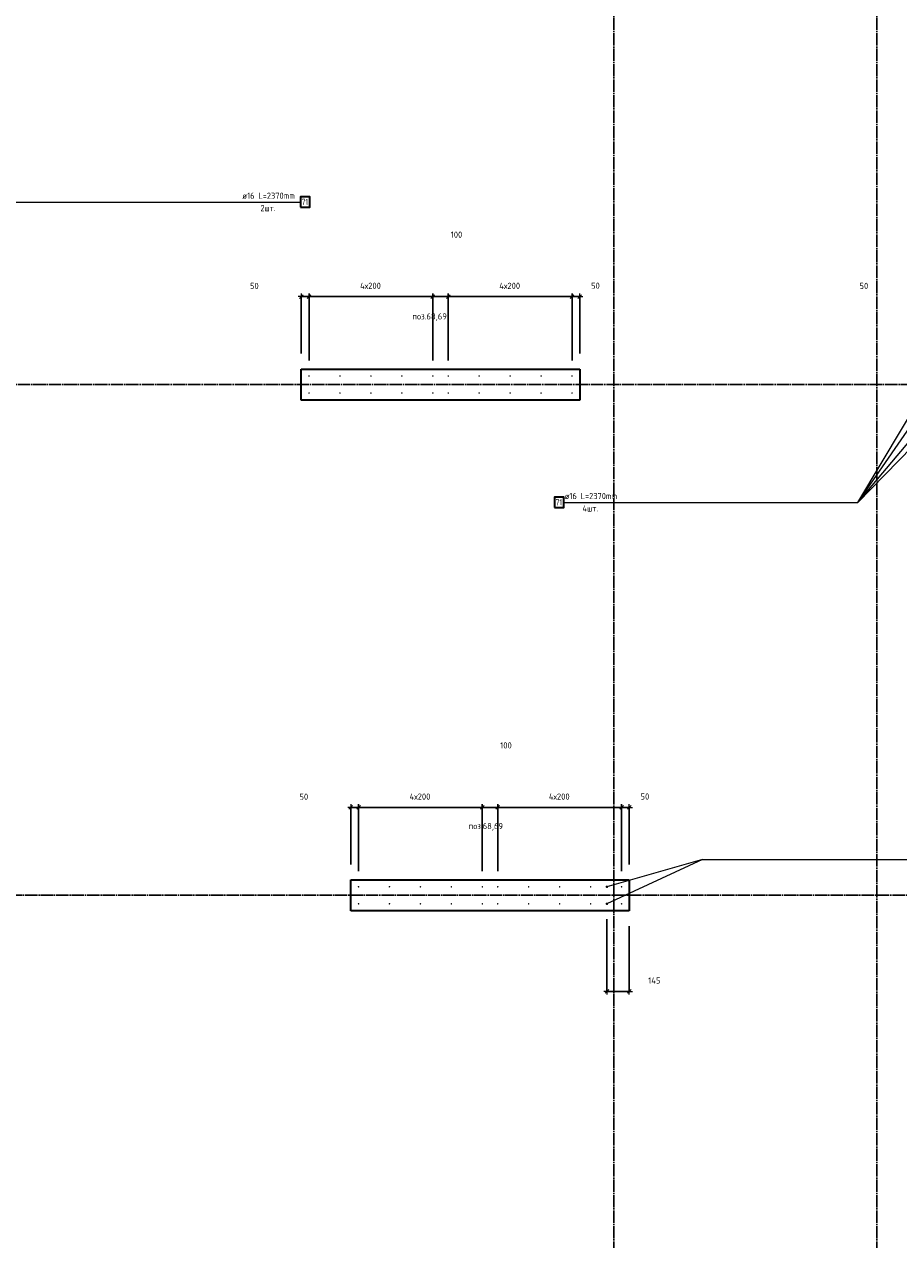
# Model space of a CAD drawing. Header units: millimetres. Extents: x -1001 to 124100, y -72947 to 40304.
# Tile 36 of 104: x 82890 to 88541, y -50425 to -42573. Entities that reach past the tile are written whole.
import ezdxf

# ---------------------------------------------------------------- set-up
doc = ezdxf.new("R2010")
doc.units = ezdxf.units.MM
doc.header["$PDMODE"] = 65
doc.linetypes.add('______11', pattern=[100, 80, -10, 0, -10])
doc.linetypes.add('______5', pattern=[220, 160, -20, 20, -20])
for name, color, linetype, lineweight in [('Standard', 7, 'Continuous', 25), ('Арм.стержн. Выпуски', 180, 'Continuous', 35), ('Размерная линия_ общее_1', 7, 'Continuous', 13)]:
    doc.layers.add(name, color=color, linetype=linetype, lineweight=lineweight)
doc.layers.add('Осевая линия_ общее', color=7, linetype='______5', lineweight=13, true_color=0xa0a0a0)
doc.styles.add('ISOCPEUR', font='ISOCPEUR')
doc.dimstyles.new('DIMSTYLE_11', dxfattribs={"dimtxt": 40, "dimasz": 40, "dimexe": 0, "dimexo": 0, "dimgap": 20, "dimtad": 2, "dimdec": 0, "dimrnd": 5, "dimzin": 12, "dimdsep": 46, "dimtxsty": 'ISOCPEUR', "dimblk1": 'ALL_ML_STRICH', "dimblk2": 'ALL_ML_STRICH', "dimsah": 1, "dimcen": 0, "dimclrd": 7, "dimclre": 256, "dimclrt": 7, "dimadec": 0, "dimazin": 0, "dimtfac": 1, "dimtdec": 0, "dimtix": 1, "dimtmove": 2, "dimatfit": 3, "dimfxl": 0, "dimtvp": 1.2, "dimtzin": 0, "dimlwd": 0, "dimlwe": -3, "dimarcsym": 0})
doc.dimstyles.new('DIMSTYLE_9', dxfattribs={"dimtxt": 40, "dimasz": 40, "dimexe": 0, "dimexo": 0, "dimgap": 20, "dimtad": 2, "dimdec": 0, "dimrnd": 5, "dimzin": 12, "dimdsep": 46, "dimtxsty": 'ISOCPEUR', "dimblk1": 'ALL_ML_STRICH', "dimblk2": 'ALL_ML_STRICH', "dimsah": 1, "dimcen": 0, "dimclrd": 7, "dimclre": 256, "dimclrt": 7, "dimadec": 0, "dimazin": 0, "dimtfac": 1, "dimtdec": 0, "dimtix": 1, "dimtmove": 2, "dimatfit": 3, "dimfxl": 0, "dimtzin": 0, "dimlwd": 0, "dimlwe": -3, "dimarcsym": 0})

# ---------------------------------------------------------------- blocks, each defined once
blk = doc.blocks.new('ALL_ML_STRICH')
at = {"color": 0, "linetype": 'ByBlock', "lineweight": -2}
for p, q in [((-1, 0), (0.5, 0)), ((-0.3, -0.3), (0.3, 0.3)), ((0, -0.5), (0, 0.5))]:
    blk.add_line(p, q, dxfattribs=at)
blk = doc.blocks.new('*D131')
at = {"layer": 'DEFPOINTS', "color": 7, "linetype": 'Continuous', "lineweight": 13, "transparency": 33554687}
for p in [(86655, -48255), (86800, -48300), (86655, -48821)]:
    blk.add_point(p, dxfattribs=at)
at = {"layer": 'Размерная линия_ общее_1', "color": 253, "linetype": 'Continuous', "lineweight": -2, "true_color": 0xa0a0a0, "transparency": 33554687}
for p, q in [((86655, -48355), (86655, -48821)), ((86800, -48400), (86800, -48821))]:
    blk.add_line(p, q, dxfattribs=at)
at = {"layer": 'Размерная линия_ общее_1', "color": 7, "linetype": 'Continuous', "lineweight": -2, "transparency": 33554687}
blk.add_line((86655, -48821), (86800, -48821), dxfattribs=at)
at = {"layer": 'Размерная линия_ общее_1', "color": 7, "linetype": 'Continuous', "lineweight": 13, "transparency": 33554687, "xscale": 40, "yscale": 40, "zscale": 40, "rotation": 180}
blk.add_blockref('ALL_ML_STRICH', (86655, -48821), dxfattribs=at)
at = {"layer": 'Размерная линия_ общее_1', "color": 7, "linetype": 'Continuous', "lineweight": 13, "transparency": 33554687, "xscale": 40, "yscale": 40, "zscale": 40}
blk.add_blockref('ALL_ML_STRICH', (86800, -48821), dxfattribs=at)
at = {"layer": 'Размерная линия_ общее_1', "color": 7, "linetype": 'Continuous', "lineweight": 13, "transparency": 33554687, "insert": (86961.9, -48750.4), "char_height": 40, "width": 120, "attachment_point": 5, "style": 'ISOCPEUR'}
blk.add_mtext('\\A1;{145}', dxfattribs=at)
blk = doc.blocks.new('*D410')
at = {"layer": 'DEFPOINTS', "color": 7, "linetype": 'Continuous', "lineweight": 13, "transparency": 33554687}
for p in [(84680, -44332.1), (84680, -44800), (84730, -44845)]:
    blk.add_point(p, dxfattribs=at)
at = {"layer": 'Размерная линия_ общее_1', "color": 253, "linetype": 'Continuous', "lineweight": -2, "true_color": 0xa0a0a0, "transparency": 33554687}
for p, q in [((84680, -44700), (84680, -44332.1)), ((84730, -44745), (84730, -44332.1))]:
    blk.add_line(p, q, dxfattribs=at)
at = {"layer": 'Размерная линия_ общее_1', "color": 7, "linetype": 'Continuous', "lineweight": -2, "transparency": 33554687}
blk.add_line((84680, -44332.1), (84730, -44332.1), dxfattribs=at)
at = {"layer": 'Размерная линия_ общее_1', "color": 7, "linetype": 'Continuous', "lineweight": 13, "transparency": 33554687, "xscale": 40, "yscale": 40, "zscale": 40, "rotation": 180}
blk.add_blockref('ALL_ML_STRICH', (84680, -44332.1), dxfattribs=at)
at = {"layer": 'Размерная линия_ общее_1', "color": 7, "linetype": 'Continuous', "lineweight": 13, "transparency": 33554687, "xscale": 40, "yscale": 40, "zscale": 40}
blk.add_blockref('ALL_ML_STRICH', (84730, -44332.1), dxfattribs=at)
at = {"layer": 'Размерная линия_ общее_1', "color": 7, "linetype": 'Continuous', "lineweight": 13, "transparency": 33554687, "insert": (84376.4, -44262.8), "char_height": 40, "width": 80, "attachment_point": 5, "style": 'ISOCPEUR'}
blk.add_mtext('\\A1;{50}', dxfattribs=at)
blk = doc.blocks.new('*D411')
at = {"layer": 'DEFPOINTS', "color": 7, "linetype": 'Continuous', "lineweight": 13, "transparency": 33554687}
for p in [(84730, -44332.1), (84730, -44845), (85530, -44845)]:
    blk.add_point(p, dxfattribs=at)
at = {"layer": 'Размерная линия_ общее_1', "color": 253, "linetype": 'Continuous', "lineweight": -2, "true_color": 0xa0a0a0, "transparency": 33554687}
for p, q in [((84730, -44745), (84730, -44332.1)), ((85530, -44745), (85530, -44332.1))]:
    blk.add_line(p, q, dxfattribs=at)
at = {"layer": 'Размерная линия_ общее_1', "color": 7, "linetype": 'Continuous', "lineweight": -2, "transparency": 33554687}
blk.add_line((84730, -44332.1), (85530, -44332.1), dxfattribs=at)
at = {"layer": 'Размерная линия_ общее_1', "color": 7, "linetype": 'Continuous', "lineweight": 13, "transparency": 33554687, "xscale": 40, "yscale": 40, "zscale": 40, "rotation": 180}
blk.add_blockref('ALL_ML_STRICH', (84730, -44332.1), dxfattribs=at)
at = {"layer": 'Размерная линия_ общее_1', "color": 7, "linetype": 'Continuous', "lineweight": 13, "transparency": 33554687, "xscale": 40, "yscale": 40, "zscale": 40}
blk.add_blockref('ALL_ML_STRICH', (85530, -44332.1), dxfattribs=at)
at = {"layer": 'Размерная линия_ общее_1', "color": 7, "linetype": 'Continuous', "lineweight": 13, "transparency": 33554687, "insert": (85060, -44242.1), "char_height": 40, "width": 2, "attachment_point": 1, "line_spacing_factor": 0.60241, "style": 'ISOCPEUR'}
blk.add_mtext('4х200', dxfattribs=at)
blk = doc.blocks.new('*D412')
at = {"layer": 'DEFPOINTS', "color": 7, "linetype": 'Continuous', "lineweight": 13, "transparency": 33554687}
for p in [(85530, -44332.1), (85530, -44845), (85630, -44845)]:
    blk.add_point(p, dxfattribs=at)
at = {"layer": 'Размерная линия_ общее_1', "color": 253, "linetype": 'Continuous', "lineweight": -2, "true_color": 0xa0a0a0, "transparency": 33554687}
for p, q in [((85530, -44745), (85530, -44332.1)), ((85630, -44745), (85630, -44332.1))]:
    blk.add_line(p, q, dxfattribs=at)
at = {"layer": 'Размерная линия_ общее_1', "color": 7, "linetype": 'Continuous', "lineweight": -2, "transparency": 33554687}
blk.add_line((85530, -44332.1), (85630, -44332.1), dxfattribs=at)
at = {"layer": 'Размерная линия_ общее_1', "color": 7, "linetype": 'Continuous', "lineweight": 13, "transparency": 33554687, "xscale": 40, "yscale": 40, "zscale": 40, "rotation": 180}
blk.add_blockref('ALL_ML_STRICH', (85530, -44332.1), dxfattribs=at)
at = {"layer": 'Размерная линия_ общее_1', "color": 7, "linetype": 'Continuous', "lineweight": 13, "transparency": 33554687, "xscale": 40, "yscale": 40, "zscale": 40}
blk.add_blockref('ALL_ML_STRICH', (85630, -44332.1), dxfattribs=at)
at = {"layer": 'Размерная линия_ общее_1', "color": 7, "linetype": 'Continuous', "lineweight": 13, "transparency": 33554687, "insert": (85683.1, -43931.5), "char_height": 40, "width": 120, "attachment_point": 5, "style": 'ISOCPEUR'}
blk.add_mtext('\\A1;{100}', dxfattribs=at)
blk = doc.blocks.new('*D413')
at = {"layer": 'DEFPOINTS', "color": 7, "linetype": 'Continuous', "lineweight": 13, "transparency": 33554687}
for p in [(85630, -44332.1), (85630, -44845), (86430, -44845)]:
    blk.add_point(p, dxfattribs=at)
at = {"layer": 'Размерная линия_ общее_1', "color": 253, "linetype": 'Continuous', "lineweight": -2, "true_color": 0xa0a0a0, "transparency": 33554687}
for p, q in [((85630, -44745), (85630, -44332.1)), ((86430, -44745), (86430, -44332.1))]:
    blk.add_line(p, q, dxfattribs=at)
at = {"layer": 'Размерная линия_ общее_1', "color": 7, "linetype": 'Continuous', "lineweight": -2, "transparency": 33554687}
blk.add_line((85630, -44332.1), (86430, -44332.1), dxfattribs=at)
at = {"layer": 'Размерная линия_ общее_1', "color": 7, "linetype": 'Continuous', "lineweight": 13, "transparency": 33554687, "xscale": 40, "yscale": 40, "zscale": 40, "rotation": 180}
blk.add_blockref('ALL_ML_STRICH', (85630, -44332.1), dxfattribs=at)
at = {"layer": 'Размерная линия_ общее_1', "color": 7, "linetype": 'Continuous', "lineweight": 13, "transparency": 33554687, "xscale": 40, "yscale": 40, "zscale": 40}
blk.add_blockref('ALL_ML_STRICH', (86430, -44332.1), dxfattribs=at)
at = {"layer": 'Размерная линия_ общее_1', "color": 7, "linetype": 'Continuous', "lineweight": 13, "transparency": 33554687, "insert": (85960, -44242.1), "char_height": 40, "width": 2, "attachment_point": 1, "line_spacing_factor": 0.60241, "style": 'ISOCPEUR'}
blk.add_mtext('4х200', dxfattribs=at)
blk = doc.blocks.new('*D414')
at = {"layer": 'DEFPOINTS', "color": 7, "linetype": 'Continuous', "lineweight": 13, "transparency": 33554687}
for p in [(86430, -44332.1), (86480, -44800), (86430, -44845)]:
    blk.add_point(p, dxfattribs=at)
at = {"layer": 'Размерная линия_ общее_1', "color": 253, "linetype": 'Continuous', "lineweight": -2, "true_color": 0xa0a0a0, "transparency": 33554687}
for p, q in [((86430, -44745), (86430, -44332.1)), ((86480, -44700), (86480, -44332.1))]:
    blk.add_line(p, q, dxfattribs=at)
at = {"layer": 'Размерная линия_ общее_1', "color": 7, "linetype": 'Continuous', "lineweight": -2, "transparency": 33554687}
blk.add_line((86430, -44332.1), (86480, -44332.1), dxfattribs=at)
at = {"layer": 'Размерная линия_ общее_1', "color": 7, "linetype": 'Continuous', "lineweight": 13, "transparency": 33554687, "xscale": 40, "yscale": 40, "zscale": 40, "rotation": 180}
blk.add_blockref('ALL_ML_STRICH', (86430, -44332.1), dxfattribs=at)
at = {"layer": 'Размерная линия_ общее_1', "color": 7, "linetype": 'Continuous', "lineweight": 13, "transparency": 33554687, "xscale": 40, "yscale": 40, "zscale": 40}
blk.add_blockref('ALL_ML_STRICH', (86480, -44332.1), dxfattribs=at)
at = {"layer": 'Размерная линия_ общее_1', "color": 7, "linetype": 'Continuous', "lineweight": 13, "transparency": 33554687, "insert": (86581, -44261.6), "char_height": 40, "width": 80, "attachment_point": 5, "style": 'ISOCPEUR'}
blk.add_mtext('\\A1;{50}', dxfattribs=at)
blk = doc.blocks.new('*D415')
at = {"layer": 'DEFPOINTS', "color": 7, "linetype": 'Continuous', "lineweight": 13, "transparency": 33554687}
for p in [(88620, -44332.1), (88620, -44800), (88670, -44845)]:
    blk.add_point(p, dxfattribs=at)
at = {"layer": 'Размерная линия_ общее_1', "color": 253, "linetype": 'Continuous', "lineweight": -2, "true_color": 0xa0a0a0, "transparency": 33554687}
for p, q in [((88620, -44700), (88620, -44332.1)), ((88670, -44745), (88670, -44332.1))]:
    blk.add_line(p, q, dxfattribs=at)
at = {"layer": 'Размерная линия_ общее_1', "color": 7, "linetype": 'Continuous', "lineweight": -2, "transparency": 33554687}
blk.add_line((88620, -44332.1), (88670, -44332.1), dxfattribs=at)
at = {"layer": 'Размерная линия_ общее_1', "color": 7, "linetype": 'Continuous', "lineweight": 13, "transparency": 33554687, "xscale": 40, "yscale": 40, "zscale": 40, "rotation": 180}
blk.add_blockref('ALL_ML_STRICH', (88620, -44332.1), dxfattribs=at)
at = {"layer": 'Размерная линия_ общее_1', "color": 7, "linetype": 'Continuous', "lineweight": 13, "transparency": 33554687, "xscale": 40, "yscale": 40, "zscale": 40}
blk.add_blockref('ALL_ML_STRICH', (88670, -44332.1), dxfattribs=at)
at = {"layer": 'Размерная линия_ общее_1', "color": 7, "linetype": 'Continuous', "lineweight": 13, "transparency": 33554687, "insert": (88316.4, -44262.8), "char_height": 40, "width": 80, "attachment_point": 5, "style": 'ISOCPEUR'}
blk.add_mtext('\\A1;{50}', dxfattribs=at)
blk = doc.blocks.new('*D420')
at = {"layer": 'DEFPOINTS', "color": 7, "linetype": 'Continuous', "lineweight": 13, "transparency": 33554687}
for p in [(85000, -47632.1), (85000, -48100), (85050, -48145)]:
    blk.add_point(p, dxfattribs=at)
at = {"layer": 'Размерная линия_ общее_1', "color": 253, "linetype": 'Continuous', "lineweight": -2, "true_color": 0xa0a0a0, "transparency": 33554687}
for p, q in [((85000, -48000), (85000, -47632.1)), ((85050, -48045), (85050, -47632.1))]:
    blk.add_line(p, q, dxfattribs=at)
at = {"layer": 'Размерная линия_ общее_1', "color": 7, "linetype": 'Continuous', "lineweight": -2, "transparency": 33554687}
blk.add_line((85000, -47632.1), (85050, -47632.1), dxfattribs=at)
at = {"layer": 'Размерная линия_ общее_1', "color": 7, "linetype": 'Continuous', "lineweight": 13, "transparency": 33554687, "xscale": 40, "yscale": 40, "zscale": 40, "rotation": 180}
blk.add_blockref('ALL_ML_STRICH', (85000, -47632.1), dxfattribs=at)
at = {"layer": 'Размерная линия_ общее_1', "color": 7, "linetype": 'Continuous', "lineweight": 13, "transparency": 33554687, "xscale": 40, "yscale": 40, "zscale": 40}
blk.add_blockref('ALL_ML_STRICH', (85050, -47632.1), dxfattribs=at)
at = {"layer": 'Размерная линия_ общее_1', "color": 7, "linetype": 'Continuous', "lineweight": 13, "transparency": 33554687, "insert": (84696.4, -47562.8), "char_height": 40, "width": 80, "attachment_point": 5, "style": 'ISOCPEUR'}
blk.add_mtext('\\A1;{50}', dxfattribs=at)
blk = doc.blocks.new('*D421')
at = {"layer": 'DEFPOINTS', "color": 7, "linetype": 'Continuous', "lineweight": 13, "transparency": 33554687}
for p in [(85050, -47632.1), (85050, -48145), (85850, -48145)]:
    blk.add_point(p, dxfattribs=at)
at = {"layer": 'Размерная линия_ общее_1', "color": 253, "linetype": 'Continuous', "lineweight": -2, "true_color": 0xa0a0a0, "transparency": 33554687}
for p, q in [((85050, -48045), (85050, -47632.1)), ((85850, -48045), (85850, -47632.1))]:
    blk.add_line(p, q, dxfattribs=at)
at = {"layer": 'Размерная линия_ общее_1', "color": 7, "linetype": 'Continuous', "lineweight": -2, "transparency": 33554687}
blk.add_line((85050, -47632.1), (85850, -47632.1), dxfattribs=at)
at = {"layer": 'Размерная линия_ общее_1', "color": 7, "linetype": 'Continuous', "lineweight": 13, "transparency": 33554687, "xscale": 40, "yscale": 40, "zscale": 40, "rotation": 180}
blk.add_blockref('ALL_ML_STRICH', (85050, -47632.1), dxfattribs=at)
at = {"layer": 'Размерная линия_ общее_1', "color": 7, "linetype": 'Continuous', "lineweight": 13, "transparency": 33554687, "xscale": 40, "yscale": 40, "zscale": 40}
blk.add_blockref('ALL_ML_STRICH', (85850, -47632.1), dxfattribs=at)
at = {"layer": 'Размерная линия_ общее_1', "color": 7, "linetype": 'Continuous', "lineweight": 13, "transparency": 33554687, "insert": (85380, -47542.1), "char_height": 40, "width": 2, "attachment_point": 1, "line_spacing_factor": 0.60241, "style": 'ISOCPEUR'}
blk.add_mtext('4х200', dxfattribs=at)
blk = doc.blocks.new('*D422')
at = {"layer": 'DEFPOINTS', "color": 7, "linetype": 'Continuous', "lineweight": 13, "transparency": 33554687}
for p in [(85850, -47632.1), (85850, -48145), (85950, -48145)]:
    blk.add_point(p, dxfattribs=at)
at = {"layer": 'Размерная линия_ общее_1', "color": 253, "linetype": 'Continuous', "lineweight": -2, "true_color": 0xa0a0a0, "transparency": 33554687}
for p, q in [((85850, -48045), (85850, -47632.1)), ((85950, -48045), (85950, -47632.1))]:
    blk.add_line(p, q, dxfattribs=at)
at = {"layer": 'Размерная линия_ общее_1', "color": 7, "linetype": 'Continuous', "lineweight": -2, "transparency": 33554687}
blk.add_line((85850, -47632.1), (85950, -47632.1), dxfattribs=at)
at = {"layer": 'Размерная линия_ общее_1', "color": 7, "linetype": 'Continuous', "lineweight": 13, "transparency": 33554687, "xscale": 40, "yscale": 40, "zscale": 40, "rotation": 180}
blk.add_blockref('ALL_ML_STRICH', (85850, -47632.1), dxfattribs=at)
at = {"layer": 'Размерная линия_ общее_1', "color": 7, "linetype": 'Continuous', "lineweight": 13, "transparency": 33554687, "xscale": 40, "yscale": 40, "zscale": 40}
blk.add_blockref('ALL_ML_STRICH', (85950, -47632.1), dxfattribs=at)
at = {"layer": 'Размерная линия_ общее_1', "color": 7, "linetype": 'Continuous', "lineweight": 13, "transparency": 33554687, "insert": (86003.1, -47231.5), "char_height": 40, "width": 120, "attachment_point": 5, "style": 'ISOCPEUR'}
blk.add_mtext('\\A1;{100}', dxfattribs=at)
blk = doc.blocks.new('*D423')
at = {"layer": 'DEFPOINTS', "color": 7, "linetype": 'Continuous', "lineweight": 13, "transparency": 33554687}
for p in [(85950, -47632.1), (85950, -48145), (86750, -48145)]:
    blk.add_point(p, dxfattribs=at)
at = {"layer": 'Размерная линия_ общее_1', "color": 253, "linetype": 'Continuous', "lineweight": -2, "true_color": 0xa0a0a0, "transparency": 33554687}
for p, q in [((85950, -48045), (85950, -47632.1)), ((86750, -48045), (86750, -47632.1))]:
    blk.add_line(p, q, dxfattribs=at)
at = {"layer": 'Размерная линия_ общее_1', "color": 7, "linetype": 'Continuous', "lineweight": -2, "transparency": 33554687}
blk.add_line((85950, -47632.1), (86750, -47632.1), dxfattribs=at)
at = {"layer": 'Размерная линия_ общее_1', "color": 7, "linetype": 'Continuous', "lineweight": 13, "transparency": 33554687, "xscale": 40, "yscale": 40, "zscale": 40, "rotation": 180}
blk.add_blockref('ALL_ML_STRICH', (85950, -47632.1), dxfattribs=at)
at = {"layer": 'Размерная линия_ общее_1', "color": 7, "linetype": 'Continuous', "lineweight": 13, "transparency": 33554687, "xscale": 40, "yscale": 40, "zscale": 40}
blk.add_blockref('ALL_ML_STRICH', (86750, -47632.1), dxfattribs=at)
at = {"layer": 'Размерная линия_ общее_1', "color": 7, "linetype": 'Continuous', "lineweight": 13, "transparency": 33554687, "insert": (86280, -47542.1), "char_height": 40, "width": 2, "attachment_point": 1, "line_spacing_factor": 0.60241, "style": 'ISOCPEUR'}
blk.add_mtext('4х200', dxfattribs=at)
blk = doc.blocks.new('*D424')
at = {"layer": 'DEFPOINTS', "color": 7, "linetype": 'Continuous', "lineweight": 13, "transparency": 33554687}
for p in [(86750, -47632.1), (86800, -48100), (86750, -48145)]:
    blk.add_point(p, dxfattribs=at)
at = {"layer": 'Размерная линия_ общее_1', "color": 253, "linetype": 'Continuous', "lineweight": -2, "true_color": 0xa0a0a0, "transparency": 33554687}
for p, q in [((86750, -48045), (86750, -47632.1)), ((86800, -48000), (86800, -47632.1))]:
    blk.add_line(p, q, dxfattribs=at)
at = {"layer": 'Размерная линия_ общее_1', "color": 7, "linetype": 'Continuous', "lineweight": -2, "transparency": 33554687}
blk.add_line((86750, -47632.1), (86800, -47632.1), dxfattribs=at)
at = {"layer": 'Размерная линия_ общее_1', "color": 7, "linetype": 'Continuous', "lineweight": 13, "transparency": 33554687, "xscale": 40, "yscale": 40, "zscale": 40, "rotation": 180}
blk.add_blockref('ALL_ML_STRICH', (86750, -47632.1), dxfattribs=at)
at = {"layer": 'Размерная линия_ общее_1', "color": 7, "linetype": 'Continuous', "lineweight": 13, "transparency": 33554687, "xscale": 40, "yscale": 40, "zscale": 40}
blk.add_blockref('ALL_ML_STRICH', (86800, -47632.1), dxfattribs=at)
at = {"layer": 'Размерная линия_ общее_1', "color": 7, "linetype": 'Continuous', "lineweight": 13, "transparency": 33554687, "insert": (86901, -47561.6), "char_height": 40, "width": 80, "attachment_point": 5, "style": 'ISOCPEUR'}
blk.add_mtext('\\A1;{50}', dxfattribs=at)

msp = doc.modelspace()

# ---------------------------------------------------------------- hatches: boundary and pattern name
at = {"layer": 'Арм.стержн. Выпуски', "linetype": 'Continuous', "lineweight": 35, "transparency": 33554687}
for color, points in [(4, [(84735, -44845), (84734.6, -44843.1), (84733.5, -44841.5), (84731.9, -44840.4), (84730, -44840), (84728.1, -44840.4), (84726.5, -44841.5), (84725.4, -44843.1), (84725, -44845), (84725.4, -44846.9), (84726.5, -44848.5), (84728.1, -44849.6), (84730, -44850), (84731.9, -44849.6), (84733.5, -44848.5), (84734.6, -44846.9)]), (4, [(84935, -44845), (84934.6, -44843.1), (84933.5, -44841.5), (84931.9, -44840.4), (84930, -44840), (84928.1, -44840.4), (84926.5, -44841.5), (84925.4, -44843.1), (84925, -44845), (84925.4, -44846.9), (84926.5, -44848.5), (84928.1, -44849.6), (84930, -44850), (84931.9, -44849.6), (84933.5, -44848.5), (84934.6, -44846.9)]), (4, [(85135, -44845), (85134.6, -44843.1), (85133.5, -44841.5), (85131.9, -44840.4), (85130, -44840), (85128.1, -44840.4), (85126.5, -44841.5), (85125.4, -44843.1), (85125, -44845), (85125.4, -44846.9), (85126.5, -44848.5), (85128.1, -44849.6), (85130, -44850), (85131.9, -44849.6), (85133.5, -44848.5), (85134.6, -44846.9)]), (4, [(85335, -44845), (85334.6, -44843.1), (85333.5, -44841.5), (85331.9, -44840.4), (85330, -44840), (85328.1, -44840.4), (85326.5, -44841.5), (85325.4, -44843.1), (85325, -44845), (85325.4, -44846.9), (85326.5, -44848.5), (85328.1, -44849.6), (85330, -44850), (85331.9, -44849.6), (85333.5, -44848.5), (85334.6, -44846.9)]), (4, [(85535, -44845), (85534.6, -44843.1), (85533.5, -44841.5), (85531.9, -44840.4), (85530, -44840), (85528.1, -44840.4), (85526.5, -44841.5), (85525.4, -44843.1), (85525, -44845), (85525.4, -44846.9), (85526.5, -44848.5), (85528.1, -44849.6), (85530, -44850), (85531.9, -44849.6), (85533.5, -44848.5), (85534.6, -44846.9)]), (4, [(85635, -44845), (85634.6, -44843.1), (85633.5, -44841.5), (85631.9, -44840.4), (85630, -44840), (85628.1, -44840.4), (85626.5, -44841.5), (85625.4, -44843.1), (85625, -44845), (85625.4, -44846.9), (85626.5, -44848.5), (85628.1, -44849.6), (85630, -44850), (85631.9, -44849.6), (85633.5, -44848.5), (85634.6, -44846.9)]), (4, [(85835, -44845), (85834.6, -44843.1), (85833.5, -44841.5), (85831.9, -44840.4), (85830, -44840), (85828.1, -44840.4), (85826.5, -44841.5), (85825.4, -44843.1), (85825, -44845), (85825.4, -44846.9), (85826.5, -44848.5), (85828.1, -44849.6), (85830, -44850), (85831.9, -44849.6), (85833.5, -44848.5), (85834.6, -44846.9)]), (4, [(86035, -44845), (86034.6, -44843.1), (86033.5, -44841.5), (86031.9, -44840.4), (86030, -44840), (86028.1, -44840.4), (86026.5, -44841.5), (86025.4, -44843.1), (86025, -44845), (86025.4, -44846.9), (86026.5, -44848.5), (86028.1, -44849.6), (86030, -44850), (86031.9, -44849.6), (86033.5, -44848.5), (86034.6, -44846.9)]), (4, [(86235, -44845), (86234.6, -44843.1), (86233.5, -44841.5), (86231.9, -44840.4), (86230, -44840), (86228.1, -44840.4), (86226.5, -44841.5), (86225.4, -44843.1), (86225, -44845), (86225.4, -44846.9), (86226.5, -44848.5), (86228.1, -44849.6), (86230, -44850), (86231.9, -44849.6), (86233.5, -44848.5), (86234.6, -44846.9)]), (4, [(86435, -44845), (86434.6, -44843.1), (86433.5, -44841.5), (86431.9, -44840.4), (86430, -44840), (86428.1, -44840.4), (86426.5, -44841.5), (86425.4, -44843.1), (86425, -44845), (86425.4, -44846.9), (86426.5, -44848.5), (86428.1, -44849.6), (86430, -44850), (86431.9, -44849.6), (86433.5, -44848.5), (86434.6, -44846.9)]), (4, [(84735, -44955), (84734.6, -44953.1), (84733.5, -44951.5), (84731.9, -44950.4), (84730, -44950), (84728.1, -44950.4), (84726.5, -44951.5), (84725.4, -44953.1), (84725, -44955), (84725.4, -44956.9), (84726.5, -44958.5), (84728.1, -44959.6), (84730, -44960), (84731.9, -44959.6), (84733.5, -44958.5), (84734.6, -44956.9)]), (4, [(84935, -44955), (84934.6, -44953.1), (84933.5, -44951.5), (84931.9, -44950.4), (84930, -44950), (84928.1, -44950.4), (84926.5, -44951.5), (84925.4, -44953.1), (84925, -44955), (84925.4, -44956.9), (84926.5, -44958.5), (84928.1, -44959.6), (84930, -44960), (84931.9, -44959.6), (84933.5, -44958.5), (84934.6, -44956.9)]), (4, [(85135, -44955), (85134.6, -44953.1), (85133.5, -44951.5), (85131.9, -44950.4), (85130, -44950), (85128.1, -44950.4), (85126.5, -44951.5), (85125.4, -44953.1), (85125, -44955), (85125.4, -44956.9), (85126.5, -44958.5), (85128.1, -44959.6), (85130, -44960), (85131.9, -44959.6), (85133.5, -44958.5), (85134.6, -44956.9)]), (4, [(85335, -44955), (85334.6, -44953.1), (85333.5, -44951.5), (85331.9, -44950.4), (85330, -44950), (85328.1, -44950.4), (85326.5, -44951.5), (85325.4, -44953.1), (85325, -44955), (85325.4, -44956.9), (85326.5, -44958.5), (85328.1, -44959.6), (85330, -44960), (85331.9, -44959.6), (85333.5, -44958.5), (85334.6, -44956.9)]), (4, [(85535, -44955), (85534.6, -44953.1), (85533.5, -44951.5), (85531.9, -44950.4), (85530, -44950), (85528.1, -44950.4), (85526.5, -44951.5), (85525.4, -44953.1), (85525, -44955), (85525.4, -44956.9), (85526.5, -44958.5), (85528.1, -44959.6), (85530, -44960), (85531.9, -44959.6), (85533.5, -44958.5), (85534.6, -44956.9)]), (4, [(85635, -44955), (85634.6, -44953.1), (85633.5, -44951.5), (85631.9, -44950.4), (85630, -44950), (85628.1, -44950.4), (85626.5, -44951.5), (85625.4, -44953.1), (85625, -44955), (85625.4, -44956.9), (85626.5, -44958.5), (85628.1, -44959.6), (85630, -44960), (85631.9, -44959.6), (85633.5, -44958.5), (85634.6, -44956.9)]), (4, [(85835, -44955), (85834.6, -44953.1), (85833.5, -44951.5), (85831.9, -44950.4), (85830, -44950), (85828.1, -44950.4), (85826.5, -44951.5), (85825.4, -44953.1), (85825, -44955), (85825.4, -44956.9), (85826.5, -44958.5), (85828.1, -44959.6), (85830, -44960), (85831.9, -44959.6), (85833.5, -44958.5), (85834.6, -44956.9)]), (4, [(86035, -44955), (86034.6, -44953.1), (86033.5, -44951.5), (86031.9, -44950.4), (86030, -44950), (86028.1, -44950.4), (86026.5, -44951.5), (86025.4, -44953.1), (86025, -44955), (86025.4, -44956.9), (86026.5, -44958.5), (86028.1, -44959.6), (86030, -44960), (86031.9, -44959.6), (86033.5, -44958.5), (86034.6, -44956.9)]), (4, [(86235, -44955), (86234.6, -44953.1), (86233.5, -44951.5), (86231.9, -44950.4), (86230, -44950), (86228.1, -44950.4), (86226.5, -44951.5), (86225.4, -44953.1), (86225, -44955), (86225.4, -44956.9), (86226.5, -44958.5), (86228.1, -44959.6), (86230, -44960), (86231.9, -44959.6), (86233.5, -44958.5), (86234.6, -44956.9)]), (4, [(86435, -44955), (86434.6, -44953.1), (86433.5, -44951.5), (86431.9, -44950.4), (86430, -44950), (86428.1, -44950.4), (86426.5, -44951.5), (86425.4, -44953.1), (86425, -44955), (86425.4, -44956.9), (86426.5, -44958.5), (86428.1, -44959.6), (86430, -44960), (86431.9, -44959.6), (86433.5, -44958.5), (86434.6, -44956.9)]), (4, [(85055, -48145), (85054.6, -48143.1), (85053.5, -48141.5), (85051.9, -48140.4), (85050, -48140), (85048.1, -48140.4), (85046.5, -48141.5), (85045.4, -48143.1), (85045, -48145), (85045.4, -48146.9), (85046.5, -48148.5), (85048.1, -48149.6), (85050, -48150), (85051.9, -48149.6), (85053.5, -48148.5), (85054.6, -48146.9)]), (4, [(85255, -48145), (85254.6, -48143.1), (85253.5, -48141.5), (85251.9, -48140.4), (85250, -48140), (85248.1, -48140.4), (85246.5, -48141.5), (85245.4, -48143.1), (85245, -48145), (85245.4, -48146.9), (85246.5, -48148.5), (85248.1, -48149.6), (85250, -48150), (85251.9, -48149.6), (85253.5, -48148.5), (85254.6, -48146.9)]), (4, [(85455, -48145), (85454.6, -48143.1), (85453.5, -48141.5), (85451.9, -48140.4), (85450, -48140), (85448.1, -48140.4), (85446.5, -48141.5), (85445.4, -48143.1), (85445, -48145), (85445.4, -48146.9), (85446.5, -48148.5), (85448.1, -48149.6), (85450, -48150), (85451.9, -48149.6), (85453.5, -48148.5), (85454.6, -48146.9)]), (4, [(85655, -48145), (85654.6, -48143.1), (85653.5, -48141.5), (85651.9, -48140.4), (85650, -48140), (85648.1, -48140.4), (85646.5, -48141.5), (85645.4, -48143.1), (85645, -48145), (85645.4, -48146.9), (85646.5, -48148.5), (85648.1, -48149.6), (85650, -48150), (85651.9, -48149.6), (85653.5, -48148.5), (85654.6, -48146.9)]), (4, [(85855, -48145), (85854.6, -48143.1), (85853.5, -48141.5), (85851.9, -48140.4), (85850, -48140), (85848.1, -48140.4), (85846.5, -48141.5), (85845.4, -48143.1), (85845, -48145), (85845.4, -48146.9), (85846.5, -48148.5), (85848.1, -48149.6), (85850, -48150), (85851.9, -48149.6), (85853.5, -48148.5), (85854.6, -48146.9)]), (4, [(85955, -48145), (85954.6, -48143.1), (85953.5, -48141.5), (85951.9, -48140.4), (85950, -48140), (85948.1, -48140.4), (85946.5, -48141.5), (85945.4, -48143.1), (85945, -48145), (85945.4, -48146.9), (85946.5, -48148.5), (85948.1, -48149.6), (85950, -48150), (85951.9, -48149.6), (85953.5, -48148.5), (85954.6, -48146.9)]), (4, [(86155, -48145), (86154.6, -48143.1), (86153.5, -48141.5), (86151.9, -48140.4), (86150, -48140), (86148.1, -48140.4), (86146.5, -48141.5), (86145.4, -48143.1), (86145, -48145), (86145.4, -48146.9), (86146.5, -48148.5), (86148.1, -48149.6), (86150, -48150), (86151.9, -48149.6), (86153.5, -48148.5), (86154.6, -48146.9)]), (4, [(86355, -48145), (86354.6, -48143.1), (86353.5, -48141.5), (86351.9, -48140.4), (86350, -48140), (86348.1, -48140.4), (86346.5, -48141.5), (86345.4, -48143.1), (86345, -48145), (86345.4, -48146.9), (86346.5, -48148.5), (86348.1, -48149.6), (86350, -48150), (86351.9, -48149.6), (86353.5, -48148.5), (86354.6, -48146.9)]), (4, [(86555, -48145), (86554.6, -48143.1), (86553.5, -48141.5), (86551.9, -48140.4), (86550, -48140), (86548.1, -48140.4), (86546.5, -48141.5), (86545.4, -48143.1), (86545, -48145), (86545.4, -48146.9), (86546.5, -48148.5), (86548.1, -48149.6), (86550, -48150), (86551.9, -48149.6), (86553.5, -48148.5), (86554.6, -48146.9)]), (7, [(86663, -48145), (86662.4, -48141.9), (86660.7, -48139.3), (86658.1, -48137.6), (86655, -48137), (86651.9, -48137.6), (86649.3, -48139.3), (86647.6, -48141.9), (86647, -48145), (86647.6, -48148.1), (86649.3, -48150.7), (86651.9, -48152.4), (86655, -48153), (86658.1, -48152.4), (86660.7, -48150.7), (86662.4, -48148.1)]), (4, [(86755, -48145), (86754.6, -48143.1), (86753.5, -48141.5), (86751.9, -48140.4), (86750, -48140), (86748.1, -48140.4), (86746.5, -48141.5), (86745.4, -48143.1), (86745, -48145), (86745.4, -48146.9), (86746.5, -48148.5), (86748.1, -48149.6), (86750, -48150), (86751.9, -48149.6), (86753.5, -48148.5), (86754.6, -48146.9)]), (4, [(85055, -48255), (85054.6, -48253.1), (85053.5, -48251.5), (85051.9, -48250.4), (85050, -48250), (85048.1, -48250.4), (85046.5, -48251.5), (85045.4, -48253.1), (85045, -48255), (85045.4, -48256.9), (85046.5, -48258.5), (85048.1, -48259.6), (85050, -48260), (85051.9, -48259.6), (85053.5, -48258.5), (85054.6, -48256.9)]), (4, [(85255, -48255), (85254.6, -48253.1), (85253.5, -48251.5), (85251.9, -48250.4), (85250, -48250), (85248.1, -48250.4), (85246.5, -48251.5), (85245.4, -48253.1), (85245, -48255), (85245.4, -48256.9), (85246.5, -48258.5), (85248.1, -48259.6), (85250, -48260), (85251.9, -48259.6), (85253.5, -48258.5), (85254.6, -48256.9)]), (4, [(85455, -48255), (85454.6, -48253.1), (85453.5, -48251.5), (85451.9, -48250.4), (85450, -48250), (85448.1, -48250.4), (85446.5, -48251.5), (85445.4, -48253.1), (85445, -48255), (85445.4, -48256.9), (85446.5, -48258.5), (85448.1, -48259.6), (85450, -48260), (85451.9, -48259.6), (85453.5, -48258.5), (85454.6, -48256.9)]), (4, [(85655, -48255), (85654.6, -48253.1), (85653.5, -48251.5), (85651.9, -48250.4), (85650, -48250), (85648.1, -48250.4), (85646.5, -48251.5), (85645.4, -48253.1), (85645, -48255), (85645.4, -48256.9), (85646.5, -48258.5), (85648.1, -48259.6), (85650, -48260), (85651.9, -48259.6), (85653.5, -48258.5), (85654.6, -48256.9)]), (4, [(85855, -48255), (85854.6, -48253.1), (85853.5, -48251.5), (85851.9, -48250.4), (85850, -48250), (85848.1, -48250.4), (85846.5, -48251.5), (85845.4, -48253.1), (85845, -48255), (85845.4, -48256.9), (85846.5, -48258.5), (85848.1, -48259.6), (85850, -48260), (85851.9, -48259.6), (85853.5, -48258.5), (85854.6, -48256.9)]), (4, [(85955, -48255), (85954.6, -48253.1), (85953.5, -48251.5), (85951.9, -48250.4), (85950, -48250), (85948.1, -48250.4), (85946.5, -48251.5), (85945.4, -48253.1), (85945, -48255), (85945.4, -48256.9), (85946.5, -48258.5), (85948.1, -48259.6), (85950, -48260), (85951.9, -48259.6), (85953.5, -48258.5), (85954.6, -48256.9)]), (4, [(86155, -48255), (86154.6, -48253.1), (86153.5, -48251.5), (86151.9, -48250.4), (86150, -48250), (86148.1, -48250.4), (86146.5, -48251.5), (86145.4, -48253.1), (86145, -48255), (86145.4, -48256.9), (86146.5, -48258.5), (86148.1, -48259.6), (86150, -48260), (86151.9, -48259.6), (86153.5, -48258.5), (86154.6, -48256.9)]), (4, [(86355, -48255), (86354.6, -48253.1), (86353.5, -48251.5), (86351.9, -48250.4), (86350, -48250), (86348.1, -48250.4), (86346.5, -48251.5), (86345.4, -48253.1), (86345, -48255), (86345.4, -48256.9), (86346.5, -48258.5), (86348.1, -48259.6), (86350, -48260), (86351.9, -48259.6), (86353.5, -48258.5), (86354.6, -48256.9)]), (4, [(86555, -48255), (86554.6, -48253.1), (86553.5, -48251.5), (86551.9, -48250.4), (86550, -48250), (86548.1, -48250.4), (86546.5, -48251.5), (86545.4, -48253.1), (86545, -48255), (86545.4, -48256.9), (86546.5, -48258.5), (86548.1, -48259.6), (86550, -48260), (86551.9, -48259.6), (86553.5, -48258.5), (86554.6, -48256.9)]), (7, [(86663, -48255), (86662.4, -48251.9), (86660.7, -48249.3), (86658.1, -48247.6), (86655, -48247), (86651.9, -48247.6), (86649.3, -48249.3), (86647.6, -48251.9), (86647, -48255), (86647.6, -48258.1), (86649.3, -48260.7), (86651.9, -48262.4), (86655, -48263), (86658.1, -48262.4), (86660.7, -48260.7), (86662.4, -48258.1)]), (4, [(86755, -48255), (86754.6, -48253.1), (86753.5, -48251.5), (86751.9, -48250.4), (86750, -48250), (86748.1, -48250.4), (86746.5, -48251.5), (86745.4, -48253.1), (86745, -48255), (86745.4, -48256.9), (86746.5, -48258.5), (86748.1, -48259.6), (86750, -48260), (86751.9, -48259.6), (86753.5, -48258.5), (86754.6, -48256.9)])]:
    msp.add_hatch(color=color, dxfattribs=at).paths.add_polyline_path(points)

# ---------------------------------------------------------------- linework, layer by layer
at = {"color": 7, "linetype": 'Continuous', "lineweight": 35, "transparency": 33554687}
for p, q in [((84680, -45000), (84680, -44800)), ((84680, -44800), (86480, -44800)), ((86480, -44800), (86480, -45000)), ((86480, -45000), (84680, -45000)), ((85000, -48300), (85000, -48100)), ((85000, -48100), (86800, -48100)), ((86800, -48100), (86800, -48300)), ((86800, -48300), (85000, -48300))]:
    msp.add_line(p, q, dxfattribs=at)
at = {"layer": 'Арм.стержн. Выпуски', "color": 7, "linetype": 'Continuous', "lineweight": 13, "transparency": 33554687}
for p, q in [((82774.5, -43721.4), (84674.5, -43721.4)), ((88277.7, -45661.6), (88965, -44845)), ((88277.7, -45661.6), (88765, -44845)), ((88277.7, -45661.6), (88965, -44955)), ((88277.7, -45661.6), (88765, -44955)), ((86377.7, -45661.6), (88277.7, -45661.6)), ((87272.2, -47968.6), (86655, -48255)), ((87272.2, -47968.6), (86655, -48145)), ((87272.2, -47968.6), (89172.2, -47968.6))]:
    msp.add_line(p, q, dxfattribs=at)
at = {"layer": 'Арм.стержн. Выпуски', "color": 7, "linetype": 'Continuous', "lineweight": 35, "transparency": 33554687}
for points in [[(84674.5, -43754.7), (84735.9, -43754.7), (84735.9, -43688.1), (84674.5, -43688.1), (84674.5, -43754.7)], [(86316.3, -45695), (86377.7, -45695), (86377.7, -45628.3), (86316.3, -45628.3), (86316.3, -45695)]]:
    msp.add_lwpolyline(points, dxfattribs=at)
at = {"layer": 'Осевая линия_ общее', "color": 253, "linetype": '______11', "lineweight": -3, "true_color": 0xa0a0a0, "transparency": 33554687}
for p, q in [((86700, -23410), (86700, -72827.9)), ((88400, -23410), (88400, -72827.9)), ((94940, -44900), (77142.2, -44900)), ((97790, -48200), (77142.2, -48200))]:
    msp.add_line(p, q, dxfattribs=at)

# ---------------------------------------------------------------- texts
at = {"layer": 'Standard', "color": 7, "linetype": 'Continuous', "lineweight": 13, "transparency": 33554687, "char_height": 40, "width": 239.298, "attachment_point": 2, "style": 'ISOCPEUR'}
for insert in [(85509, -44439.6), (85872, -47732.6)]:
    msp.add_mtext('\\A1;{\\fISOCPEUR|i0|b0;\\H40.000000;\\W1.000000;\\C7;поз.68,69}\\P', dxfattribs=dict(at, insert=insert))
at = {"layer": 'Арм.стержн. Выпуски', "color": 7, "linetype": 'Continuous', "lineweight": 25, "transparency": 33554687, "char_height": 40, "attachment_point": 7, "style": 'ISOCPEUR'}
for s, insert, width in [('\\W0.96;ø16 L=2370mm ', (84298.5, -43700.1), 391.004), ('\\W0.75;71', (84681.2, -43740.1), 62.971), ('\\W0.94;2шт. ', (84416.5, -43780.1), 154.838), ('\\W0.96;ø16 L=2370mm ', (86381.7, -45640.3), 391.004), ('\\W0.75;71', (86323, -45680.3), 62.971), ('\\W0.95;4шт. ', (86497.7, -45720.3), 158.877)]:
    msp.add_mtext(s, dxfattribs=dict(at, insert=insert, width=width))

# ---------------------------------------------------------------- dimensions: what is measured, and where the dimension line sits
at = {"layer": 'Размерная линия_ общее_1', "color": 7, "linetype": 'Continuous', "lineweight": 13, "transparency": 33554687}
for base, p1, p2, dimstyle, picture, middle in [((85630, -44332.1), (85530, -44745), (85630, -44745), 'DIMSTYLE_11', '*D412', (85683.1, -43931.5)), ((84730, -44332.1), (84680, -44700), (84730, -44745), 'DIMSTYLE_11', '*D410', (84376.4, -44262.8)), ((86480, -44332.1), (86430, -44745), (86480, -44700), 'DIMSTYLE_11', '*D414', (86581, -44261.6)), ((88670, -44332.1), (88620, -44700), (88670, -44745), 'DIMSTYLE_11', '*D415', (88316.4, -44262.8)), ((85950, -47632.1), (85850, -48045), (85950, -48045), 'DIMSTYLE_11', '*D422', (86003.1, -47231.5)), ((85050, -47632.1), (85000, -48000), (85050, -48045), 'DIMSTYLE_11', '*D420', (84696.4, -47562.8)), ((86800, -47632.1), (86750, -48045), (86800, -48000), 'DIMSTYLE_11', '*D424', (86901, -47561.6)), ((86800, -48821), (86655, -48355), (86800, -48400), 'DIMSTYLE_9', '*D131', (86961.9, -48750.4))]:
    dim = msp.add_linear_dim(base=base, p1=p1, p2=p2, dimstyle=dimstyle, override={"dimpost": '<>', "dimclrd": 7, "dimclre": 253, "dimclrt": 7, "dimlwd": 0, "dimlwe": 65533}, dxfattribs=at)
    dim.commit()
    dim.dimension.update_dxf_attribs({"geometry": picture, "text_midpoint": middle, "dimtype": 160})
for base, p1, p2, picture, middle in [((85530, -44332.1), (84730, -44745), (85530, -44745), '*D411', (85130, -44312.1)), ((86430, -44332.1), (85630, -44745), (86430, -44745), '*D413', (86030, -44312.1)), ((85850, -47632.1), (85050, -48045), (85850, -48045), '*D421', (85450, -47612.1)), ((86750, -47632.1), (85950, -48045), (86750, -48045), '*D423', (86350, -47612.1))]:
    dim = msp.add_linear_dim(base=base, p1=p1, p2=p2, text='4х200', dimstyle='DIMSTYLE_9', override={"dimpost": '<>', "dimclrd": 7, "dimclre": 253, "dimclrt": 7, "dimlwd": 0, "dimlwe": 65533}, dxfattribs=at)
    dim.commit()
    dim.dimension.update_dxf_attribs({"geometry": picture, "text_midpoint": middle, "dimtype": 160})

doc.saveas('drawing.dxf')
